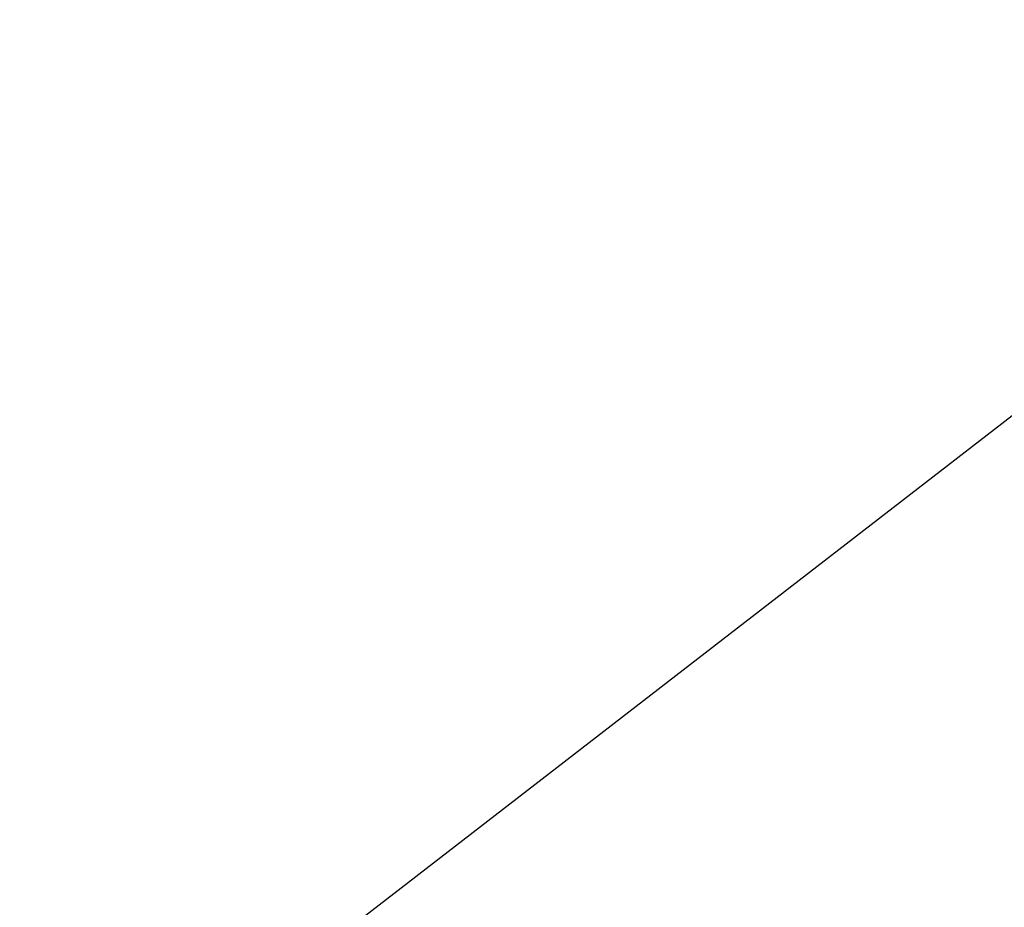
# Model space of a CAD drawing. Extents: x 0 to 370488, y 0 to 4202825.
# Tile 211 of 256: x 360290.375 to 360290.753, y 4200433.393 to 4200433.734. Entities that reach past the tile are written whole.
import ezdxf

# ---------------------------------------------------------------- set-up
doc = ezdxf.new("R2010")
doc.units = 0
doc.header["$LTSCALE"] = 0.5
doc.header["$MEASUREMENT"] = 0
doc.linetypes.add('CONTI', pattern=[0])
doc.layers.add('GORIZDEFAULT', color=32, linetype='CONTI')

msp = doc.modelspace()

# ---------------------------------------------------------------- linework, layer by layer
at = {"layer": 'GORIZDEFAULT', "color": 32}
msp.add_polyline3d([(360284.10966, 4200428.84497, 539.5), (360284.96, 4200429.41, 539.5), (360286.53, 4200430.49, 539.5), (360288.12, 4200431.61, 539.5), (360289.68, 4200432.75, 539.5), (360291.18, 4200433.91, 539.5), (360292.62, 4200435.07, 539.5), (360293.99, 4200436.22, 539.5), (360295.26, 4200437.35, 539.5), (360296.45, 4200438.45, 539.5), (360297.53, 4200439.5, 539.5), (360298.5, 4200440.5, 539.5), (360299.35, 4200441.43, 539.5), (360300.12, 4200442.33, 539.5), (360300.83, 4200443.22, 539.5)], dxfattribs=at)
msp.add_polyline3d([(360284.10966, 4200428.84497, 539.5), (360284.96, 4200429.41, 539.5), (360286.53, 4200430.49, 539.5), (360288.12, 4200431.61, 539.5), (360289.68, 4200432.75, 539.5), (360291.18, 4200433.91, 539.5), (360292.62, 4200435.07, 539.5), (360293.99, 4200436.22, 539.5), (360295.26, 4200437.35, 539.5), (360296.45, 4200438.45, 539.5), (360297.53, 4200439.5, 539.5), (360298.5, 4200440.5, 539.5), (360299.35, 4200441.43, 539.5), (360300.12, 4200442.33, 539.5), (360300.83, 4200443.22, 539.5)], dxfattribs=at)
msp.add_polyline3d([(360284.10966, 4200428.84497, 539.5), (360284.96, 4200429.41, 539.5), (360286.53, 4200430.49, 539.5), (360288.12, 4200431.61, 539.5), (360289.68, 4200432.75, 539.5), (360291.18, 4200433.91, 539.5), (360292.62, 4200435.07, 539.5), (360293.99, 4200436.22, 539.5), (360295.26, 4200437.35, 539.5), (360296.45, 4200438.45, 539.5), (360297.53, 4200439.5, 539.5), (360298.5, 4200440.5, 539.5), (360299.35, 4200441.43, 539.5), (360300.12, 4200442.33, 539.5), (360300.83, 4200443.22, 539.5)], dxfattribs=at)
msp.add_polyline3d([(360284.10966, 4200428.84497, 539.5), (360284.96, 4200429.41, 539.5), (360286.53, 4200430.49, 539.5), (360288.12, 4200431.61, 539.5), (360289.68, 4200432.75, 539.5), (360291.18, 4200433.91, 539.5), (360292.62, 4200435.07, 539.5), (360293.99, 4200436.22, 539.5), (360295.26, 4200437.35, 539.5), (360296.45, 4200438.45, 539.5), (360297.53, 4200439.5, 539.5), (360298.5, 4200440.5, 539.5), (360299.35, 4200441.43, 539.5), (360300.12, 4200442.33, 539.5), (360300.83, 4200443.22, 539.5)], dxfattribs=at)
msp.add_polyline3d([(360284.10966, 4200428.84497, 539.5), (360284.96, 4200429.41, 539.5), (360286.53, 4200430.49, 539.5), (360288.12, 4200431.61, 539.5), (360289.68, 4200432.75, 539.5), (360291.18, 4200433.91, 539.5), (360292.62, 4200435.07, 539.5), (360293.99, 4200436.22, 539.5), (360295.26, 4200437.35, 539.5), (360296.45, 4200438.45, 539.5), (360297.53, 4200439.5, 539.5), (360298.5, 4200440.5, 539.5), (360299.35, 4200441.43, 539.5), (360300.12, 4200442.33, 539.5), (360300.83, 4200443.22, 539.5)], dxfattribs=at)
msp.add_polyline3d([(360284.10966, 4200428.84497, 539.5), (360284.96, 4200429.41, 539.5), (360286.53, 4200430.49, 539.5), (360288.12, 4200431.61, 539.5), (360289.68, 4200432.75, 539.5), (360291.18, 4200433.91, 539.5), (360292.62, 4200435.07, 539.5), (360293.99, 4200436.22, 539.5), (360295.26, 4200437.35, 539.5), (360296.45, 4200438.45, 539.5), (360297.53, 4200439.5, 539.5), (360298.5, 4200440.5, 539.5), (360299.35, 4200441.43, 539.5), (360300.12, 4200442.33, 539.5), (360300.83, 4200443.22, 539.5)], dxfattribs=at)
msp.add_polyline3d([(360284.10966, 4200428.84497, 539.5), (360284.96, 4200429.41, 539.5), (360286.53, 4200430.49, 539.5), (360288.12, 4200431.61, 539.5), (360289.68, 4200432.75, 539.5), (360291.18, 4200433.91, 539.5), (360292.62, 4200435.07, 539.5), (360293.99, 4200436.22, 539.5), (360295.26, 4200437.35, 539.5), (360296.45, 4200438.45, 539.5), (360297.53, 4200439.5, 539.5), (360298.5, 4200440.5, 539.5), (360299.35, 4200441.43, 539.5), (360300.12, 4200442.33, 539.5), (360300.83, 4200443.22, 539.5)], dxfattribs=at)
msp.add_polyline3d([(360284.10966, 4200428.84497, 539.5), (360284.96, 4200429.41, 539.5), (360286.53, 4200430.49, 539.5), (360288.12, 4200431.61, 539.5), (360289.68, 4200432.75, 539.5), (360291.18, 4200433.91, 539.5), (360292.62, 4200435.07, 539.5), (360293.99, 4200436.22, 539.5), (360295.26, 4200437.35, 539.5), (360296.45, 4200438.45, 539.5), (360297.53, 4200439.5, 539.5), (360298.5, 4200440.5, 539.5), (360299.35, 4200441.43, 539.5), (360300.12, 4200442.33, 539.5), (360300.83, 4200443.22, 539.5)], dxfattribs=at)
msp.add_polyline3d([(360284.10966, 4200428.84497, 539.5), (360284.96, 4200429.41, 539.5), (360286.53, 4200430.49, 539.5), (360288.12, 4200431.61, 539.5), (360289.68, 4200432.75, 539.5), (360291.18, 4200433.91, 539.5), (360292.62, 4200435.07, 539.5), (360293.99, 4200436.22, 539.5), (360295.26, 4200437.35, 539.5), (360296.45, 4200438.45, 539.5), (360297.53, 4200439.5, 539.5), (360298.5, 4200440.5, 539.5), (360299.35, 4200441.43, 539.5), (360300.12, 4200442.33, 539.5), (360300.83, 4200443.22, 539.5)], dxfattribs=at)
msp.add_polyline3d([(360284.10966, 4200428.84497, 539.5), (360284.96, 4200429.41, 539.5), (360286.53, 4200430.49, 539.5), (360288.12, 4200431.61, 539.5), (360289.68, 4200432.75, 539.5), (360291.18, 4200433.91, 539.5), (360292.62, 4200435.07, 539.5), (360293.99, 4200436.22, 539.5), (360295.26, 4200437.35, 539.5), (360296.45, 4200438.45, 539.5), (360297.53, 4200439.5, 539.5), (360298.5, 4200440.5, 539.5), (360299.35, 4200441.43, 539.5), (360300.12, 4200442.33, 539.5), (360300.83, 4200443.22, 539.5)], dxfattribs=at)
msp.add_polyline3d([(360284.10966, 4200428.84497, 539.5), (360284.96, 4200429.41, 539.5), (360286.53, 4200430.49, 539.5), (360288.12, 4200431.61, 539.5), (360289.68, 4200432.75, 539.5), (360291.18, 4200433.91, 539.5), (360292.62, 4200435.07, 539.5), (360293.99, 4200436.22, 539.5), (360295.26, 4200437.35, 539.5), (360296.45, 4200438.45, 539.5), (360297.53, 4200439.5, 539.5), (360298.5, 4200440.5, 539.5), (360299.35, 4200441.43, 539.5), (360300.12, 4200442.33, 539.5), (360300.83, 4200443.22, 539.5)], dxfattribs=at)
msp.add_polyline3d([(360284.10966, 4200428.84497, 539.5), (360284.96, 4200429.41, 539.5), (360286.53, 4200430.49, 539.5), (360288.12, 4200431.61, 539.5), (360289.68, 4200432.75, 539.5), (360291.18, 4200433.91, 539.5), (360292.62, 4200435.07, 539.5), (360293.99, 4200436.22, 539.5), (360295.26, 4200437.35, 539.5), (360296.45, 4200438.45, 539.5), (360297.53, 4200439.5, 539.5), (360298.5, 4200440.5, 539.5), (360299.35, 4200441.43, 539.5), (360300.12, 4200442.33, 539.5), (360300.83, 4200443.22, 539.5)], dxfattribs=at)
msp.add_polyline3d([(360284.10966, 4200428.84497, 539.5), (360284.96, 4200429.41, 539.5), (360286.53, 4200430.49, 539.5), (360288.12, 4200431.61, 539.5), (360289.68, 4200432.75, 539.5), (360291.18, 4200433.91, 539.5), (360292.62, 4200435.07, 539.5), (360293.99, 4200436.22, 539.5), (360295.26, 4200437.35, 539.5), (360296.45, 4200438.45, 539.5), (360297.53, 4200439.5, 539.5), (360298.5, 4200440.5, 539.5), (360299.35, 4200441.43, 539.5), (360300.12, 4200442.33, 539.5), (360300.83, 4200443.22, 539.5)], dxfattribs=at)
msp.add_polyline3d([(360284.10966, 4200428.84497, 539.5), (360284.96, 4200429.41, 539.5), (360286.53, 4200430.49, 539.5), (360288.12, 4200431.61, 539.5), (360289.68, 4200432.75, 539.5), (360291.18, 4200433.91, 539.5), (360292.62, 4200435.07, 539.5), (360293.99, 4200436.22, 539.5), (360295.26, 4200437.35, 539.5), (360296.45, 4200438.45, 539.5), (360297.53, 4200439.5, 539.5), (360298.5, 4200440.5, 539.5), (360299.35, 4200441.43, 539.5), (360300.12, 4200442.33, 539.5), (360300.83, 4200443.22, 539.5)], dxfattribs=at)
msp.add_polyline3d([(360284.10966, 4200428.84497, 539.5), (360284.96, 4200429.41, 539.5), (360286.53, 4200430.49, 539.5), (360288.12, 4200431.61, 539.5), (360289.68, 4200432.75, 539.5), (360291.18, 4200433.91, 539.5), (360292.62, 4200435.07, 539.5), (360293.99, 4200436.22, 539.5), (360295.26, 4200437.35, 539.5), (360296.45, 4200438.45, 539.5), (360297.53, 4200439.5, 539.5), (360298.5, 4200440.5, 539.5), (360299.35, 4200441.43, 539.5), (360300.12, 4200442.33, 539.5), (360300.83, 4200443.22, 539.5)], dxfattribs=at)
msp.add_polyline3d([(360284.10966, 4200428.84497, 539.5), (360284.96, 4200429.41, 539.5), (360286.53, 4200430.49, 539.5), (360288.12, 4200431.61, 539.5), (360289.68, 4200432.75, 539.5), (360291.18, 4200433.91, 539.5), (360292.62, 4200435.07, 539.5), (360293.99, 4200436.22, 539.5), (360295.26, 4200437.35, 539.5), (360296.45, 4200438.45, 539.5), (360297.53, 4200439.5, 539.5), (360298.5, 4200440.5, 539.5), (360299.35, 4200441.43, 539.5), (360300.12, 4200442.33, 539.5), (360300.83, 4200443.22, 539.5)], dxfattribs=at)
msp.add_polyline3d([(360284.10966, 4200428.84497, 539.5), (360284.96, 4200429.41, 539.5), (360286.53, 4200430.49, 539.5), (360288.12, 4200431.61, 539.5), (360289.68, 4200432.75, 539.5), (360291.18, 4200433.91, 539.5), (360292.62, 4200435.07, 539.5), (360293.99, 4200436.22, 539.5), (360295.26, 4200437.35, 539.5), (360296.45, 4200438.45, 539.5), (360297.53, 4200439.5, 539.5), (360298.5, 4200440.5, 539.5), (360299.35, 4200441.43, 539.5), (360300.12, 4200442.33, 539.5), (360300.83, 4200443.22, 539.5)], dxfattribs=at)
msp.add_polyline3d([(360284.10966, 4200428.84497, 539.5), (360284.96, 4200429.41, 539.5), (360286.53, 4200430.49, 539.5), (360288.12, 4200431.61, 539.5), (360289.68, 4200432.75, 539.5), (360291.18, 4200433.91, 539.5), (360292.62, 4200435.07, 539.5), (360293.99, 4200436.22, 539.5), (360295.26, 4200437.35, 539.5), (360296.45, 4200438.45, 539.5), (360297.53, 4200439.5, 539.5), (360298.5, 4200440.5, 539.5), (360299.35, 4200441.43, 539.5), (360300.12, 4200442.33, 539.5), (360300.83, 4200443.22, 539.5)], dxfattribs=at)
msp.add_polyline3d([(360284.10966, 4200428.84497, 539.5), (360284.96, 4200429.41, 539.5), (360286.53, 4200430.49, 539.5), (360288.12, 4200431.61, 539.5), (360289.68, 4200432.75, 539.5), (360291.18, 4200433.91, 539.5), (360292.62, 4200435.07, 539.5), (360293.99, 4200436.22, 539.5), (360295.26, 4200437.35, 539.5), (360296.45, 4200438.45, 539.5), (360297.53, 4200439.5, 539.5), (360298.5, 4200440.5, 539.5), (360299.35, 4200441.43, 539.5), (360300.12, 4200442.33, 539.5), (360300.83, 4200443.22, 539.5)], dxfattribs=at)
msp.add_polyline3d([(360284.10966, 4200428.84497, 539.5), (360284.96, 4200429.41, 539.5), (360286.53, 4200430.49, 539.5), (360288.12, 4200431.61, 539.5), (360289.68, 4200432.75, 539.5), (360291.18, 4200433.91, 539.5), (360292.62, 4200435.07, 539.5), (360293.99, 4200436.22, 539.5), (360295.26, 4200437.35, 539.5), (360296.45, 4200438.45, 539.5), (360297.53, 4200439.5, 539.5), (360298.5, 4200440.5, 539.5), (360299.35, 4200441.43, 539.5), (360300.12, 4200442.33, 539.5), (360300.83, 4200443.22, 539.5)], dxfattribs=at)
msp.add_polyline3d([(360284.10966, 4200428.84497, 539.5), (360284.96, 4200429.41, 539.5), (360286.53, 4200430.49, 539.5), (360288.12, 4200431.61, 539.5), (360289.68, 4200432.75, 539.5), (360291.18, 4200433.91, 539.5), (360292.62, 4200435.07, 539.5), (360293.99, 4200436.22, 539.5), (360295.26, 4200437.35, 539.5), (360296.45, 4200438.45, 539.5), (360297.53, 4200439.5, 539.5), (360298.5, 4200440.5, 539.5), (360299.35, 4200441.43, 539.5), (360300.12, 4200442.33, 539.5), (360300.83, 4200443.22, 539.5)], dxfattribs=at)
msp.add_polyline3d([(360284.10966, 4200428.84497, 539.5), (360284.96, 4200429.41, 539.5), (360286.53, 4200430.49, 539.5), (360288.12, 4200431.61, 539.5), (360289.68, 4200432.75, 539.5), (360291.18, 4200433.91, 539.5), (360292.62, 4200435.07, 539.5), (360293.99, 4200436.22, 539.5), (360295.26, 4200437.35, 539.5), (360296.45, 4200438.45, 539.5), (360297.53, 4200439.5, 539.5), (360298.5, 4200440.5, 539.5), (360299.35, 4200441.43, 539.5), (360300.12, 4200442.33, 539.5), (360300.83, 4200443.22, 539.5)], dxfattribs=at)
msp.add_polyline3d([(360284.10966, 4200428.84497, 539.5), (360284.96, 4200429.41, 539.5), (360286.53, 4200430.49, 539.5), (360288.12, 4200431.61, 539.5), (360289.68, 4200432.75, 539.5), (360291.18, 4200433.91, 539.5), (360292.62, 4200435.07, 539.5), (360293.99, 4200436.22, 539.5), (360295.26, 4200437.35, 539.5), (360296.45, 4200438.45, 539.5), (360297.53, 4200439.5, 539.5), (360298.5, 4200440.5, 539.5), (360299.35, 4200441.43, 539.5), (360300.12, 4200442.33, 539.5), (360300.83, 4200443.22, 539.5)], dxfattribs=at)
msp.add_polyline3d([(360284.10966, 4200428.84497, 539.5), (360284.96, 4200429.41, 539.5), (360286.53, 4200430.49, 539.5), (360288.12, 4200431.61, 539.5), (360289.68, 4200432.75, 539.5), (360291.18, 4200433.91, 539.5), (360292.62, 4200435.07, 539.5), (360293.99, 4200436.22, 539.5), (360295.26, 4200437.35, 539.5), (360296.45, 4200438.45, 539.5), (360297.53, 4200439.5, 539.5), (360298.5, 4200440.5, 539.5), (360299.35, 4200441.43, 539.5), (360300.12, 4200442.33, 539.5), (360300.83, 4200443.22, 539.5)], dxfattribs=at)
msp.add_polyline3d([(360284.10966, 4200428.84497, 539.5), (360284.96, 4200429.41, 539.5), (360286.53, 4200430.49, 539.5), (360288.12, 4200431.61, 539.5), (360289.68, 4200432.75, 539.5), (360291.18, 4200433.91, 539.5), (360292.62, 4200435.07, 539.5), (360293.99, 4200436.22, 539.5), (360295.26, 4200437.35, 539.5), (360296.45, 4200438.45, 539.5), (360297.53, 4200439.5, 539.5), (360298.5, 4200440.5, 539.5), (360299.35, 4200441.43, 539.5), (360300.12, 4200442.33, 539.5), (360300.83, 4200443.22, 539.5)], dxfattribs=at)
msp.add_polyline3d([(360284.10966, 4200428.84497, 539.5), (360284.96, 4200429.41, 539.5), (360286.53, 4200430.49, 539.5), (360288.12, 4200431.61, 539.5), (360289.68, 4200432.75, 539.5), (360291.18, 4200433.91, 539.5), (360292.62, 4200435.07, 539.5), (360293.99, 4200436.22, 539.5), (360295.26, 4200437.35, 539.5), (360296.45, 4200438.45, 539.5), (360297.53, 4200439.5, 539.5), (360298.5, 4200440.5, 539.5), (360299.35, 4200441.43, 539.5), (360300.12, 4200442.33, 539.5), (360300.83, 4200443.22, 539.5)], dxfattribs=at)
msp.add_polyline3d([(360284.10966, 4200428.84497, 539.5), (360284.96, 4200429.41, 539.5), (360286.53, 4200430.49, 539.5), (360288.12, 4200431.61, 539.5), (360289.68, 4200432.75, 539.5), (360291.18, 4200433.91, 539.5), (360292.62, 4200435.07, 539.5), (360293.99, 4200436.22, 539.5), (360295.26, 4200437.35, 539.5), (360296.45, 4200438.45, 539.5), (360297.53, 4200439.5, 539.5), (360298.5, 4200440.5, 539.5), (360299.35, 4200441.43, 539.5), (360300.12, 4200442.33, 539.5), (360300.83, 4200443.22, 539.5)], dxfattribs=at)
msp.add_polyline3d([(360284.10966, 4200428.84497, 539.5), (360284.96, 4200429.41, 539.5), (360286.53, 4200430.49, 539.5), (360288.12, 4200431.61, 539.5), (360289.68, 4200432.75, 539.5), (360291.18, 4200433.91, 539.5), (360292.62, 4200435.07, 539.5), (360293.99, 4200436.22, 539.5), (360295.26, 4200437.35, 539.5), (360296.45, 4200438.45, 539.5), (360297.53, 4200439.5, 539.5), (360298.5, 4200440.5, 539.5), (360299.35, 4200441.43, 539.5), (360300.12, 4200442.33, 539.5), (360300.83, 4200443.22, 539.5)], dxfattribs=at)
msp.add_polyline3d([(360284.10966, 4200428.84497, 539.5), (360284.96, 4200429.41, 539.5), (360286.53, 4200430.49, 539.5), (360288.12, 4200431.61, 539.5), (360289.68, 4200432.75, 539.5), (360291.18, 4200433.91, 539.5), (360292.62, 4200435.07, 539.5), (360293.99, 4200436.22, 539.5), (360295.26, 4200437.35, 539.5), (360296.45, 4200438.45, 539.5), (360297.53, 4200439.5, 539.5), (360298.5, 4200440.5, 539.5), (360299.35, 4200441.43, 539.5), (360300.12, 4200442.33, 539.5), (360300.83, 4200443.22, 539.5)], dxfattribs=at)
msp.add_polyline3d([(360284.10966, 4200428.84497, 539.5), (360284.96, 4200429.41, 539.5), (360286.53, 4200430.49, 539.5), (360288.12, 4200431.61, 539.5), (360289.68, 4200432.75, 539.5), (360291.18, 4200433.91, 539.5), (360292.62, 4200435.07, 539.5), (360293.99, 4200436.22, 539.5), (360295.26, 4200437.35, 539.5), (360296.45, 4200438.45, 539.5), (360297.53, 4200439.5, 539.5), (360298.5, 4200440.5, 539.5), (360299.35, 4200441.43, 539.5), (360300.12, 4200442.33, 539.5), (360300.83, 4200443.22, 539.5)], dxfattribs=at)
msp.add_polyline3d([(360284.10966, 4200428.84497, 539.5), (360284.96, 4200429.41, 539.5), (360286.53, 4200430.49, 539.5), (360288.12, 4200431.61, 539.5), (360289.68, 4200432.75, 539.5), (360291.18, 4200433.91, 539.5), (360292.62, 4200435.07, 539.5), (360293.99, 4200436.22, 539.5), (360295.26, 4200437.35, 539.5), (360296.45, 4200438.45, 539.5), (360297.53, 4200439.5, 539.5), (360298.5, 4200440.5, 539.5), (360299.35, 4200441.43, 539.5), (360300.12, 4200442.33, 539.5), (360300.83, 4200443.22, 539.5)], dxfattribs=at)
msp.add_polyline3d([(360284.10966, 4200428.84497, 539.5), (360284.96, 4200429.41, 539.5), (360286.53, 4200430.49, 539.5), (360288.12, 4200431.61, 539.5), (360289.68, 4200432.75, 539.5), (360291.18, 4200433.91, 539.5), (360292.62, 4200435.07, 539.5), (360293.99, 4200436.22, 539.5), (360295.26, 4200437.35, 539.5), (360296.45, 4200438.45, 539.5), (360297.53, 4200439.5, 539.5), (360298.5, 4200440.5, 539.5), (360299.35, 4200441.43, 539.5), (360300.12, 4200442.33, 539.5), (360300.83, 4200443.22, 539.5)], dxfattribs=at)
msp.add_polyline3d([(360284.10966, 4200428.84497, 539.5), (360284.96, 4200429.41, 539.5), (360286.53, 4200430.49, 539.5), (360288.12, 4200431.61, 539.5), (360289.68, 4200432.75, 539.5), (360291.18, 4200433.91, 539.5), (360292.62, 4200435.07, 539.5), (360293.99, 4200436.22, 539.5), (360295.26, 4200437.35, 539.5), (360296.45, 4200438.45, 539.5), (360297.53, 4200439.5, 539.5), (360298.5, 4200440.5, 539.5), (360299.35, 4200441.43, 539.5), (360300.12, 4200442.33, 539.5), (360300.83, 4200443.22, 539.5)], dxfattribs=at)
msp.add_polyline3d([(360284.10966, 4200428.84497, 539.5), (360284.96, 4200429.41, 539.5), (360286.53, 4200430.49, 539.5), (360288.12, 4200431.61, 539.5), (360289.68, 4200432.75, 539.5), (360291.18, 4200433.91, 539.5), (360292.62, 4200435.07, 539.5), (360293.99, 4200436.22, 539.5), (360295.26, 4200437.35, 539.5), (360296.45, 4200438.45, 539.5), (360297.53, 4200439.5, 539.5), (360298.5, 4200440.5, 539.5), (360299.35, 4200441.43, 539.5), (360300.12, 4200442.33, 539.5), (360300.83, 4200443.22, 539.5)], dxfattribs=at)
msp.add_polyline3d([(360284.10966, 4200428.84497, 539.5), (360284.96, 4200429.41, 539.5), (360286.53, 4200430.49, 539.5), (360288.12, 4200431.61, 539.5), (360289.68, 4200432.75, 539.5), (360291.18, 4200433.91, 539.5), (360292.62, 4200435.07, 539.5), (360293.99, 4200436.22, 539.5), (360295.26, 4200437.35, 539.5), (360296.45, 4200438.45, 539.5), (360297.53, 4200439.5, 539.5), (360298.5, 4200440.5, 539.5), (360299.35, 4200441.43, 539.5), (360300.12, 4200442.33, 539.5), (360300.83, 4200443.22, 539.5)], dxfattribs=at)
msp.add_polyline3d([(360284.10966, 4200428.84497, 539.5), (360284.96, 4200429.41, 539.5), (360286.53, 4200430.49, 539.5), (360288.12, 4200431.61, 539.5), (360289.68, 4200432.75, 539.5), (360291.18, 4200433.91, 539.5), (360292.62, 4200435.07, 539.5), (360293.99, 4200436.22, 539.5), (360295.26, 4200437.35, 539.5), (360296.45, 4200438.45, 539.5), (360297.53, 4200439.5, 539.5), (360298.5, 4200440.5, 539.5), (360299.35, 4200441.43, 539.5), (360300.12, 4200442.33, 539.5), (360300.83, 4200443.22, 539.5)], dxfattribs=at)
msp.add_polyline3d([(360284.10966, 4200428.84497, 539.5), (360284.96, 4200429.41, 539.5), (360286.53, 4200430.49, 539.5), (360288.12, 4200431.61, 539.5), (360289.68, 4200432.75, 539.5), (360291.18, 4200433.91, 539.5), (360292.62, 4200435.07, 539.5), (360293.99, 4200436.22, 539.5), (360295.26, 4200437.35, 539.5), (360296.45, 4200438.45, 539.5), (360297.53, 4200439.5, 539.5), (360298.5, 4200440.5, 539.5), (360299.35, 4200441.43, 539.5), (360300.12, 4200442.33, 539.5), (360300.83, 4200443.22, 539.5)], dxfattribs=at)
msp.add_polyline3d([(360284.10966, 4200428.84497, 539.5), (360284.96, 4200429.41, 539.5), (360286.53, 4200430.49, 539.5), (360288.12, 4200431.61, 539.5), (360289.68, 4200432.75, 539.5), (360291.18, 4200433.91, 539.5), (360292.62, 4200435.07, 539.5), (360293.99, 4200436.22, 539.5), (360295.26, 4200437.35, 539.5), (360296.45, 4200438.45, 539.5), (360297.53, 4200439.5, 539.5), (360298.5, 4200440.5, 539.5), (360299.35, 4200441.43, 539.5), (360300.12, 4200442.33, 539.5), (360300.83, 4200443.22, 539.5)], dxfattribs=at)
msp.add_polyline3d([(360284.10966, 4200428.84497, 539.5), (360284.96, 4200429.41, 539.5), (360286.53, 4200430.49, 539.5), (360288.12, 4200431.61, 539.5), (360289.68, 4200432.75, 539.5), (360291.18, 4200433.91, 539.5), (360292.62, 4200435.07, 539.5), (360293.99, 4200436.22, 539.5), (360295.26, 4200437.35, 539.5), (360296.45, 4200438.45, 539.5), (360297.53, 4200439.5, 539.5), (360298.5, 4200440.5, 539.5), (360299.35, 4200441.43, 539.5), (360300.12, 4200442.33, 539.5), (360300.83, 4200443.22, 539.5)], dxfattribs=at)
msp.add_polyline3d([(360284.10966, 4200428.84497, 539.5), (360284.96, 4200429.41, 539.5), (360286.53, 4200430.49, 539.5), (360288.12, 4200431.61, 539.5), (360289.68, 4200432.75, 539.5), (360291.18, 4200433.91, 539.5), (360292.62, 4200435.07, 539.5), (360293.99, 4200436.22, 539.5), (360295.26, 4200437.35, 539.5), (360296.45, 4200438.45, 539.5), (360297.53, 4200439.5, 539.5), (360298.5, 4200440.5, 539.5), (360299.35, 4200441.43, 539.5), (360300.12, 4200442.33, 539.5), (360300.83, 4200443.22, 539.5)], dxfattribs=at)
msp.add_polyline3d([(360284.10966, 4200428.84497, 539.5), (360284.96, 4200429.41, 539.5), (360286.53, 4200430.49, 539.5), (360288.12, 4200431.61, 539.5), (360289.68, 4200432.75, 539.5), (360291.18, 4200433.91, 539.5), (360292.62, 4200435.07, 539.5), (360293.99, 4200436.22, 539.5), (360295.26, 4200437.35, 539.5), (360296.45, 4200438.45, 539.5), (360297.53, 4200439.5, 539.5), (360298.5, 4200440.5, 539.5), (360299.35, 4200441.43, 539.5), (360300.12, 4200442.33, 539.5), (360300.83, 4200443.22, 539.5)], dxfattribs=at)
msp.add_polyline3d([(360284.10966, 4200428.84497, 539.5), (360284.96, 4200429.41, 539.5), (360286.53, 4200430.49, 539.5), (360288.12, 4200431.61, 539.5), (360289.68, 4200432.75, 539.5), (360291.18, 4200433.91, 539.5), (360292.62, 4200435.07, 539.5), (360293.99, 4200436.22, 539.5), (360295.26, 4200437.35, 539.5), (360296.45, 4200438.45, 539.5), (360297.53, 4200439.5, 539.5), (360298.5, 4200440.5, 539.5), (360299.35, 4200441.43, 539.5), (360300.12, 4200442.33, 539.5), (360300.83, 4200443.22, 539.5)], dxfattribs=at)
msp.add_polyline3d([(360284.10966, 4200428.84497, 539.5), (360284.96, 4200429.41, 539.5), (360286.53, 4200430.49, 539.5), (360288.12, 4200431.61, 539.5), (360289.68, 4200432.75, 539.5), (360291.18, 4200433.91, 539.5), (360292.62, 4200435.07, 539.5), (360293.99, 4200436.22, 539.5), (360295.26, 4200437.35, 539.5), (360296.45, 4200438.45, 539.5), (360297.53, 4200439.5, 539.5), (360298.5, 4200440.5, 539.5), (360299.35, 4200441.43, 539.5), (360300.12, 4200442.33, 539.5), (360300.83, 4200443.22, 539.5)], dxfattribs=at)
msp.add_polyline3d([(360284.10966, 4200428.84497, 539.5), (360284.96, 4200429.41, 539.5), (360286.53, 4200430.49, 539.5), (360288.12, 4200431.61, 539.5), (360289.68, 4200432.75, 539.5), (360291.18, 4200433.91, 539.5), (360292.62, 4200435.07, 539.5), (360293.99, 4200436.22, 539.5), (360295.26, 4200437.35, 539.5), (360296.45, 4200438.45, 539.5), (360297.53, 4200439.5, 539.5), (360298.5, 4200440.5, 539.5), (360299.35, 4200441.43, 539.5), (360300.12, 4200442.33, 539.5), (360300.83, 4200443.22, 539.5)], dxfattribs=at)
msp.add_polyline3d([(360284.10966, 4200428.84497, 539.5), (360284.96, 4200429.41, 539.5), (360286.53, 4200430.49, 539.5), (360288.12, 4200431.61, 539.5), (360289.68, 4200432.75, 539.5), (360291.18, 4200433.91, 539.5), (360292.62, 4200435.07, 539.5), (360293.99, 4200436.22, 539.5), (360295.26, 4200437.35, 539.5), (360296.45, 4200438.45, 539.5), (360297.53, 4200439.5, 539.5), (360298.5, 4200440.5, 539.5), (360299.35, 4200441.43, 539.5), (360300.12, 4200442.33, 539.5), (360300.83, 4200443.22, 539.5)], dxfattribs=at)
msp.add_polyline3d([(360284.10966, 4200428.84497, 539.5), (360284.96, 4200429.41, 539.5), (360286.53, 4200430.49, 539.5), (360288.12, 4200431.61, 539.5), (360289.68, 4200432.75, 539.5), (360291.18, 4200433.91, 539.5), (360292.62, 4200435.07, 539.5), (360293.99, 4200436.22, 539.5), (360295.26, 4200437.35, 539.5), (360296.45, 4200438.45, 539.5), (360297.53, 4200439.5, 539.5), (360298.5, 4200440.5, 539.5), (360299.35, 4200441.43, 539.5), (360300.12, 4200442.33, 539.5), (360300.83, 4200443.22, 539.5)], dxfattribs=at)
msp.add_polyline3d([(360284.10966, 4200428.84497, 539.5), (360284.96, 4200429.41, 539.5), (360286.53, 4200430.49, 539.5), (360288.12, 4200431.61, 539.5), (360289.68, 4200432.75, 539.5), (360291.18, 4200433.91, 539.5), (360292.62, 4200435.07, 539.5), (360293.99, 4200436.22, 539.5), (360295.26, 4200437.35, 539.5), (360296.45, 4200438.45, 539.5), (360297.53, 4200439.5, 539.5), (360298.5, 4200440.5, 539.5), (360299.35, 4200441.43, 539.5), (360300.12, 4200442.33, 539.5), (360300.83, 4200443.22, 539.5)], dxfattribs=at)
msp.add_polyline3d([(360284.10966, 4200428.84497, 539.5), (360284.96, 4200429.41, 539.5), (360286.53, 4200430.49, 539.5), (360288.12, 4200431.61, 539.5), (360289.68, 4200432.75, 539.5), (360291.18, 4200433.91, 539.5), (360292.62, 4200435.07, 539.5), (360293.99, 4200436.22, 539.5), (360295.26, 4200437.35, 539.5), (360296.45, 4200438.45, 539.5), (360297.53, 4200439.5, 539.5), (360298.5, 4200440.5, 539.5), (360299.35, 4200441.43, 539.5), (360300.12, 4200442.33, 539.5), (360300.83, 4200443.22, 539.5)], dxfattribs=at)
msp.add_polyline3d([(360284.10966, 4200428.84497, 539.5), (360284.96, 4200429.41, 539.5), (360286.53, 4200430.49, 539.5), (360288.12, 4200431.61, 539.5), (360289.68, 4200432.75, 539.5), (360291.18, 4200433.91, 539.5), (360292.62, 4200435.07, 539.5), (360293.99, 4200436.22, 539.5), (360295.26, 4200437.35, 539.5), (360296.45, 4200438.45, 539.5), (360297.53, 4200439.5, 539.5), (360298.5, 4200440.5, 539.5), (360299.35, 4200441.43, 539.5), (360300.12, 4200442.33, 539.5), (360300.83, 4200443.22, 539.5)], dxfattribs=at)
msp.add_polyline3d([(360284.10966, 4200428.84497, 539.5), (360284.96, 4200429.41, 539.5), (360286.53, 4200430.49, 539.5), (360288.12, 4200431.61, 539.5), (360289.68, 4200432.75, 539.5), (360291.18, 4200433.91, 539.5), (360292.62, 4200435.07, 539.5), (360293.99, 4200436.22, 539.5), (360295.26, 4200437.35, 539.5), (360296.45, 4200438.45, 539.5), (360297.53, 4200439.5, 539.5), (360298.5, 4200440.5, 539.5), (360299.35, 4200441.43, 539.5), (360300.12, 4200442.33, 539.5), (360300.83, 4200443.22, 539.5)], dxfattribs=at)
msp.add_polyline3d([(360284.10966, 4200428.84497, 539.5), (360284.96, 4200429.41, 539.5), (360286.53, 4200430.49, 539.5), (360288.12, 4200431.61, 539.5), (360289.68, 4200432.75, 539.5), (360291.18, 4200433.91, 539.5), (360292.62, 4200435.07, 539.5), (360293.99, 4200436.22, 539.5), (360295.26, 4200437.35, 539.5), (360296.45, 4200438.45, 539.5), (360297.53, 4200439.5, 539.5), (360298.5, 4200440.5, 539.5), (360299.35, 4200441.43, 539.5), (360300.12, 4200442.33, 539.5), (360300.83, 4200443.22, 539.5)], dxfattribs=at)
msp.add_polyline3d([(360284.10966, 4200428.84497, 539.5), (360284.96, 4200429.41, 539.5), (360286.53, 4200430.49, 539.5), (360288.12, 4200431.61, 539.5), (360289.68, 4200432.75, 539.5), (360291.18, 4200433.91, 539.5), (360292.62, 4200435.07, 539.5), (360293.99, 4200436.22, 539.5), (360295.26, 4200437.35, 539.5), (360296.45, 4200438.45, 539.5), (360297.53, 4200439.5, 539.5), (360298.5, 4200440.5, 539.5), (360299.35, 4200441.43, 539.5), (360300.12, 4200442.33, 539.5), (360300.83, 4200443.22, 539.5)], dxfattribs=at)
msp.add_polyline3d([(360284.10966, 4200428.84497, 539.5), (360284.96, 4200429.41, 539.5), (360286.53, 4200430.49, 539.5), (360288.12, 4200431.61, 539.5), (360289.68, 4200432.75, 539.5), (360291.18, 4200433.91, 539.5), (360292.62, 4200435.07, 539.5), (360293.99, 4200436.22, 539.5), (360295.26, 4200437.35, 539.5), (360296.45, 4200438.45, 539.5), (360297.53, 4200439.5, 539.5), (360298.5, 4200440.5, 539.5), (360299.35, 4200441.43, 539.5), (360300.12, 4200442.33, 539.5), (360300.83, 4200443.22, 539.5)], dxfattribs=at)
msp.add_polyline3d([(360284.10966, 4200428.84497, 539.5), (360284.96, 4200429.41, 539.5), (360286.53, 4200430.49, 539.5), (360288.12, 4200431.61, 539.5), (360289.68, 4200432.75, 539.5), (360291.18, 4200433.91, 539.5), (360292.62, 4200435.07, 539.5), (360293.99, 4200436.22, 539.5), (360295.26, 4200437.35, 539.5), (360296.45, 4200438.45, 539.5), (360297.53, 4200439.5, 539.5), (360298.5, 4200440.5, 539.5), (360299.35, 4200441.43, 539.5), (360300.12, 4200442.33, 539.5), (360300.83, 4200443.22, 539.5)], dxfattribs=at)
msp.add_polyline3d([(360284.10966, 4200428.84497, 539.5), (360284.96, 4200429.41, 539.5), (360286.53, 4200430.49, 539.5), (360288.12, 4200431.61, 539.5), (360289.68, 4200432.75, 539.5), (360291.18, 4200433.91, 539.5), (360292.62, 4200435.07, 539.5), (360293.99, 4200436.22, 539.5), (360295.26, 4200437.35, 539.5), (360296.45, 4200438.45, 539.5), (360297.53, 4200439.5, 539.5), (360298.5, 4200440.5, 539.5), (360299.35, 4200441.43, 539.5), (360300.12, 4200442.33, 539.5), (360300.83, 4200443.22, 539.5)], dxfattribs=at)
msp.add_polyline3d([(360284.10966, 4200428.84497, 539.5), (360284.96, 4200429.41, 539.5), (360286.53, 4200430.49, 539.5), (360288.12, 4200431.61, 539.5), (360289.68, 4200432.75, 539.5), (360291.18, 4200433.91, 539.5), (360292.62, 4200435.07, 539.5), (360293.99, 4200436.22, 539.5), (360295.26, 4200437.35, 539.5), (360296.45, 4200438.45, 539.5), (360297.53, 4200439.5, 539.5), (360298.5, 4200440.5, 539.5), (360299.35, 4200441.43, 539.5), (360300.12, 4200442.33, 539.5), (360300.83, 4200443.22, 539.5)], dxfattribs=at)
msp.add_polyline3d([(360284.10966, 4200428.84497, 539.5), (360284.96, 4200429.41, 539.5), (360286.53, 4200430.49, 539.5), (360288.12, 4200431.61, 539.5), (360289.68, 4200432.75, 539.5), (360291.18, 4200433.91, 539.5), (360292.62, 4200435.07, 539.5), (360293.99, 4200436.22, 539.5), (360295.26, 4200437.35, 539.5), (360296.45, 4200438.45, 539.5), (360297.53, 4200439.5, 539.5), (360298.5, 4200440.5, 539.5), (360299.35, 4200441.43, 539.5), (360300.12, 4200442.33, 539.5), (360300.83, 4200443.22, 539.5)], dxfattribs=at)
msp.add_polyline3d([(360284.10966, 4200428.84497, 539.5), (360284.96, 4200429.41, 539.5), (360286.53, 4200430.49, 539.5), (360288.12, 4200431.61, 539.5), (360289.68, 4200432.75, 539.5), (360291.18, 4200433.91, 539.5), (360292.62, 4200435.07, 539.5), (360293.99, 4200436.22, 539.5), (360295.26, 4200437.35, 539.5), (360296.45, 4200438.45, 539.5), (360297.53, 4200439.5, 539.5), (360298.5, 4200440.5, 539.5), (360299.35, 4200441.43, 539.5), (360300.12, 4200442.33, 539.5), (360300.83, 4200443.22, 539.5)], dxfattribs=at)
msp.add_polyline3d([(360284.10966, 4200428.84497, 539.5), (360284.96, 4200429.41, 539.5), (360286.53, 4200430.49, 539.5), (360288.12, 4200431.61, 539.5), (360289.68, 4200432.75, 539.5), (360291.18, 4200433.91, 539.5), (360292.62, 4200435.07, 539.5), (360293.99, 4200436.22, 539.5), (360295.26, 4200437.35, 539.5), (360296.45, 4200438.45, 539.5), (360297.53, 4200439.5, 539.5), (360298.5, 4200440.5, 539.5), (360299.35, 4200441.43, 539.5), (360300.12, 4200442.33, 539.5), (360300.83, 4200443.22, 539.5)], dxfattribs=at)
msp.add_polyline3d([(360284.10966, 4200428.84497, 539.5), (360284.96, 4200429.41, 539.5), (360286.53, 4200430.49, 539.5), (360288.12, 4200431.61, 539.5), (360289.68, 4200432.75, 539.5), (360291.18, 4200433.91, 539.5), (360292.62, 4200435.07, 539.5), (360293.99, 4200436.22, 539.5), (360295.26, 4200437.35, 539.5), (360296.45, 4200438.45, 539.5), (360297.53, 4200439.5, 539.5), (360298.5, 4200440.5, 539.5), (360299.35, 4200441.43, 539.5), (360300.12, 4200442.33, 539.5), (360300.83, 4200443.22, 539.5)], dxfattribs=at)
msp.add_polyline3d([(360284.10966, 4200428.84497, 539.5), (360284.96, 4200429.41, 539.5), (360286.53, 4200430.49, 539.5), (360288.12, 4200431.61, 539.5), (360289.68, 4200432.75, 539.5), (360291.18, 4200433.91, 539.5), (360292.62, 4200435.07, 539.5), (360293.99, 4200436.22, 539.5), (360295.26, 4200437.35, 539.5), (360296.45, 4200438.45, 539.5), (360297.53, 4200439.5, 539.5), (360298.5, 4200440.5, 539.5), (360299.35, 4200441.43, 539.5), (360300.12, 4200442.33, 539.5), (360300.83, 4200443.22, 539.5)], dxfattribs=at)
msp.add_polyline3d([(360284.10966, 4200428.84497, 539.5), (360284.96, 4200429.41, 539.5), (360286.53, 4200430.49, 539.5), (360288.12, 4200431.61, 539.5), (360289.68, 4200432.75, 539.5), (360291.18, 4200433.91, 539.5), (360292.62, 4200435.07, 539.5), (360293.99, 4200436.22, 539.5), (360295.26, 4200437.35, 539.5), (360296.45, 4200438.45, 539.5), (360297.53, 4200439.5, 539.5), (360298.5, 4200440.5, 539.5), (360299.35, 4200441.43, 539.5), (360300.12, 4200442.33, 539.5), (360300.83, 4200443.22, 539.5)], dxfattribs=at)
msp.add_polyline3d([(360284.10966, 4200428.84497, 539.5), (360284.96, 4200429.41, 539.5), (360286.53, 4200430.49, 539.5), (360288.12, 4200431.61, 539.5), (360289.68, 4200432.75, 539.5), (360291.18, 4200433.91, 539.5), (360292.62, 4200435.07, 539.5), (360293.99, 4200436.22, 539.5), (360295.26, 4200437.35, 539.5), (360296.45, 4200438.45, 539.5), (360297.53, 4200439.5, 539.5), (360298.5, 4200440.5, 539.5), (360299.35, 4200441.43, 539.5), (360300.12, 4200442.33, 539.5), (360300.83, 4200443.22, 539.5)], dxfattribs=at)
msp.add_polyline3d([(360284.10966, 4200428.84497, 539.5), (360284.96, 4200429.41, 539.5), (360286.53, 4200430.49, 539.5), (360288.12, 4200431.61, 539.5), (360289.68, 4200432.75, 539.5), (360291.18, 4200433.91, 539.5), (360292.62, 4200435.07, 539.5), (360293.99, 4200436.22, 539.5), (360295.26, 4200437.35, 539.5), (360296.45, 4200438.45, 539.5), (360297.53, 4200439.5, 539.5), (360298.5, 4200440.5, 539.5), (360299.35, 4200441.43, 539.5), (360300.12, 4200442.33, 539.5), (360300.83, 4200443.22, 539.5)], dxfattribs=at)
msp.add_polyline3d([(360284.10966, 4200428.84497, 539.5), (360284.96, 4200429.41, 539.5), (360286.53, 4200430.49, 539.5), (360288.12, 4200431.61, 539.5), (360289.68, 4200432.75, 539.5), (360291.18, 4200433.91, 539.5), (360292.62, 4200435.07, 539.5), (360293.99, 4200436.22, 539.5), (360295.26, 4200437.35, 539.5), (360296.45, 4200438.45, 539.5), (360297.53, 4200439.5, 539.5), (360298.5, 4200440.5, 539.5), (360299.35, 4200441.43, 539.5), (360300.12, 4200442.33, 539.5), (360300.83, 4200443.22, 539.5)], dxfattribs=at)
msp.add_polyline3d([(360284.10966, 4200428.84497, 539.5), (360284.96, 4200429.41, 539.5), (360286.53, 4200430.49, 539.5), (360288.12, 4200431.61, 539.5), (360289.68, 4200432.75, 539.5), (360291.18, 4200433.91, 539.5), (360292.62, 4200435.07, 539.5), (360293.99, 4200436.22, 539.5), (360295.26, 4200437.35, 539.5), (360296.45, 4200438.45, 539.5), (360297.53, 4200439.5, 539.5), (360298.5, 4200440.5, 539.5), (360299.35, 4200441.43, 539.5), (360300.12, 4200442.33, 539.5), (360300.83, 4200443.22, 539.5)], dxfattribs=at)
msp.add_polyline3d([(360284.10966, 4200428.84497, 539.5), (360284.96, 4200429.41, 539.5), (360286.53, 4200430.49, 539.5), (360288.12, 4200431.61, 539.5), (360289.68, 4200432.75, 539.5), (360291.18, 4200433.91, 539.5), (360292.62, 4200435.07, 539.5), (360293.99, 4200436.22, 539.5), (360295.26, 4200437.35, 539.5), (360296.45, 4200438.45, 539.5), (360297.53, 4200439.5, 539.5), (360298.5, 4200440.5, 539.5), (360299.35, 4200441.43, 539.5), (360300.12, 4200442.33, 539.5), (360300.83, 4200443.22, 539.5)], dxfattribs=at)
msp.add_polyline3d([(360284.10966, 4200428.84497, 539.5), (360284.96, 4200429.41, 539.5), (360286.53, 4200430.49, 539.5), (360288.12, 4200431.61, 539.5), (360289.68, 4200432.75, 539.5), (360291.18, 4200433.91, 539.5), (360292.62, 4200435.07, 539.5), (360293.99, 4200436.22, 539.5), (360295.26, 4200437.35, 539.5), (360296.45, 4200438.45, 539.5), (360297.53, 4200439.5, 539.5), (360298.5, 4200440.5, 539.5), (360299.35, 4200441.43, 539.5), (360300.12, 4200442.33, 539.5), (360300.83, 4200443.22, 539.5)], dxfattribs=at)
msp.add_polyline3d([(360284.10966, 4200428.84497, 539.5), (360284.96, 4200429.41, 539.5), (360286.53, 4200430.49, 539.5), (360288.12, 4200431.61, 539.5), (360289.68, 4200432.75, 539.5), (360291.18, 4200433.91, 539.5), (360292.62, 4200435.07, 539.5), (360293.99, 4200436.22, 539.5), (360295.26, 4200437.35, 539.5), (360296.45, 4200438.45, 539.5), (360297.53, 4200439.5, 539.5), (360298.5, 4200440.5, 539.5), (360299.35, 4200441.43, 539.5), (360300.12, 4200442.33, 539.5), (360300.83, 4200443.22, 539.5)], dxfattribs=at)
msp.add_polyline3d([(360284.10966, 4200428.84497, 539.5), (360284.96, 4200429.41, 539.5), (360286.53, 4200430.49, 539.5), (360288.12, 4200431.61, 539.5), (360289.68, 4200432.75, 539.5), (360291.18, 4200433.91, 539.5), (360292.62, 4200435.07, 539.5), (360293.99, 4200436.22, 539.5), (360295.26, 4200437.35, 539.5), (360296.45, 4200438.45, 539.5), (360297.53, 4200439.5, 539.5), (360298.5, 4200440.5, 539.5), (360299.35, 4200441.43, 539.5), (360300.12, 4200442.33, 539.5), (360300.83, 4200443.22, 539.5)], dxfattribs=at)
msp.add_polyline3d([(360284.10966, 4200428.84497, 539.5), (360284.96, 4200429.41, 539.5), (360286.53, 4200430.49, 539.5), (360288.12, 4200431.61, 539.5), (360289.68, 4200432.75, 539.5), (360291.18, 4200433.91, 539.5), (360292.62, 4200435.07, 539.5), (360293.99, 4200436.22, 539.5), (360295.26, 4200437.35, 539.5), (360296.45, 4200438.45, 539.5), (360297.53, 4200439.5, 539.5), (360298.5, 4200440.5, 539.5), (360299.35, 4200441.43, 539.5), (360300.12, 4200442.33, 539.5), (360300.83, 4200443.22, 539.5)], dxfattribs=at)
msp.add_polyline3d([(360284.10966, 4200428.84497, 539.5), (360284.96, 4200429.41, 539.5), (360286.53, 4200430.49, 539.5), (360288.12, 4200431.61, 539.5), (360289.68, 4200432.75, 539.5), (360291.18, 4200433.91, 539.5), (360292.62, 4200435.07, 539.5), (360293.99, 4200436.22, 539.5), (360295.26, 4200437.35, 539.5), (360296.45, 4200438.45, 539.5), (360297.53, 4200439.5, 539.5), (360298.5, 4200440.5, 539.5), (360299.35, 4200441.43, 539.5), (360300.12, 4200442.33, 539.5), (360300.83, 4200443.22, 539.5)], dxfattribs=at)
msp.add_polyline3d([(360284.10966, 4200428.84497, 539.5), (360284.96, 4200429.41, 539.5), (360286.53, 4200430.49, 539.5), (360288.12, 4200431.61, 539.5), (360289.68, 4200432.75, 539.5), (360291.18, 4200433.91, 539.5), (360292.62, 4200435.07, 539.5), (360293.99, 4200436.22, 539.5), (360295.26, 4200437.35, 539.5), (360296.45, 4200438.45, 539.5), (360297.53, 4200439.5, 539.5), (360298.5, 4200440.5, 539.5), (360299.35, 4200441.43, 539.5), (360300.12, 4200442.33, 539.5), (360300.83, 4200443.22, 539.5)], dxfattribs=at)
msp.add_polyline3d([(360284.10966, 4200428.84497, 539.5), (360284.96, 4200429.41, 539.5), (360286.53, 4200430.49, 539.5), (360288.12, 4200431.61, 539.5), (360289.68, 4200432.75, 539.5), (360291.18, 4200433.91, 539.5), (360292.62, 4200435.07, 539.5), (360293.99, 4200436.22, 539.5), (360295.26, 4200437.35, 539.5), (360296.45, 4200438.45, 539.5), (360297.53, 4200439.5, 539.5), (360298.5, 4200440.5, 539.5), (360299.35, 4200441.43, 539.5), (360300.12, 4200442.33, 539.5), (360300.83, 4200443.22, 539.5)], dxfattribs=at)
msp.add_polyline3d([(360284.10966, 4200428.84497, 539.5), (360284.96, 4200429.41, 539.5), (360286.53, 4200430.49, 539.5), (360288.12, 4200431.61, 539.5), (360289.68, 4200432.75, 539.5), (360291.18, 4200433.91, 539.5), (360292.62, 4200435.07, 539.5), (360293.99, 4200436.22, 539.5), (360295.26, 4200437.35, 539.5), (360296.45, 4200438.45, 539.5), (360297.53, 4200439.5, 539.5), (360298.5, 4200440.5, 539.5), (360299.35, 4200441.43, 539.5), (360300.12, 4200442.33, 539.5), (360300.83, 4200443.22, 539.5)], dxfattribs=at)
msp.add_polyline3d([(360284.10966, 4200428.84497, 539.5), (360284.96, 4200429.41, 539.5), (360286.53, 4200430.49, 539.5), (360288.12, 4200431.61, 539.5), (360289.68, 4200432.75, 539.5), (360291.18, 4200433.91, 539.5), (360292.62, 4200435.07, 539.5), (360293.99, 4200436.22, 539.5), (360295.26, 4200437.35, 539.5), (360296.45, 4200438.45, 539.5), (360297.53, 4200439.5, 539.5), (360298.5, 4200440.5, 539.5), (360299.35, 4200441.43, 539.5), (360300.12, 4200442.33, 539.5), (360300.83, 4200443.22, 539.5)], dxfattribs=at)
msp.add_polyline3d([(360284.10966, 4200428.84497, 539.5), (360284.96, 4200429.41, 539.5), (360286.53, 4200430.49, 539.5), (360288.12, 4200431.61, 539.5), (360289.68, 4200432.75, 539.5), (360291.18, 4200433.91, 539.5), (360292.62, 4200435.07, 539.5), (360293.99, 4200436.22, 539.5), (360295.26, 4200437.35, 539.5), (360296.45, 4200438.45, 539.5), (360297.53, 4200439.5, 539.5), (360298.5, 4200440.5, 539.5), (360299.35, 4200441.43, 539.5), (360300.12, 4200442.33, 539.5), (360300.83, 4200443.22, 539.5)], dxfattribs=at)
msp.add_polyline3d([(360284.10966, 4200428.84497, 539.5), (360284.96, 4200429.41, 539.5), (360286.53, 4200430.49, 539.5), (360288.12, 4200431.61, 539.5), (360289.68, 4200432.75, 539.5), (360291.18, 4200433.91, 539.5), (360292.62, 4200435.07, 539.5), (360293.99, 4200436.22, 539.5), (360295.26, 4200437.35, 539.5), (360296.45, 4200438.45, 539.5), (360297.53, 4200439.5, 539.5), (360298.5, 4200440.5, 539.5), (360299.35, 4200441.43, 539.5), (360300.12, 4200442.33, 539.5), (360300.83, 4200443.22, 539.5)], dxfattribs=at)
msp.add_polyline3d([(360284.10966, 4200428.84497, 539.5), (360284.96, 4200429.41, 539.5), (360286.53, 4200430.49, 539.5), (360288.12, 4200431.61, 539.5), (360289.68, 4200432.75, 539.5), (360291.18, 4200433.91, 539.5), (360292.62, 4200435.07, 539.5), (360293.99, 4200436.22, 539.5), (360295.26, 4200437.35, 539.5), (360296.45, 4200438.45, 539.5), (360297.53, 4200439.5, 539.5), (360298.5, 4200440.5, 539.5), (360299.35, 4200441.43, 539.5), (360300.12, 4200442.33, 539.5), (360300.83, 4200443.22, 539.5)], dxfattribs=at)
msp.add_polyline3d([(360284.10966, 4200428.84497, 539.5), (360284.96, 4200429.41, 539.5), (360286.53, 4200430.49, 539.5), (360288.12, 4200431.61, 539.5), (360289.68, 4200432.75, 539.5), (360291.18, 4200433.91, 539.5), (360292.62, 4200435.07, 539.5), (360293.99, 4200436.22, 539.5), (360295.26, 4200437.35, 539.5), (360296.45, 4200438.45, 539.5), (360297.53, 4200439.5, 539.5), (360298.5, 4200440.5, 539.5), (360299.35, 4200441.43, 539.5), (360300.12, 4200442.33, 539.5), (360300.83, 4200443.22, 539.5)], dxfattribs=at)
msp.add_polyline3d([(360284.10966, 4200428.84497, 539.5), (360284.96, 4200429.41, 539.5), (360286.53, 4200430.49, 539.5), (360288.12, 4200431.61, 539.5), (360289.68, 4200432.75, 539.5), (360291.18, 4200433.91, 539.5), (360292.62, 4200435.07, 539.5), (360293.99, 4200436.22, 539.5), (360295.26, 4200437.35, 539.5), (360296.45, 4200438.45, 539.5), (360297.53, 4200439.5, 539.5), (360298.5, 4200440.5, 539.5), (360299.35, 4200441.43, 539.5), (360300.12, 4200442.33, 539.5), (360300.83, 4200443.22, 539.5)], dxfattribs=at)
msp.add_polyline3d([(360284.10966, 4200428.84497, 539.5), (360284.96, 4200429.41, 539.5), (360286.53, 4200430.49, 539.5), (360288.12, 4200431.61, 539.5), (360289.68, 4200432.75, 539.5), (360291.18, 4200433.91, 539.5), (360292.62, 4200435.07, 539.5), (360293.99, 4200436.22, 539.5), (360295.26, 4200437.35, 539.5), (360296.45, 4200438.45, 539.5), (360297.53, 4200439.5, 539.5), (360298.5, 4200440.5, 539.5), (360299.35, 4200441.43, 539.5), (360300.12, 4200442.33, 539.5), (360300.83, 4200443.22, 539.5)], dxfattribs=at)
msp.add_polyline3d([(360284.10966, 4200428.84497, 539.5), (360284.96, 4200429.41, 539.5), (360286.53, 4200430.49, 539.5), (360288.12, 4200431.61, 539.5), (360289.68, 4200432.75, 539.5), (360291.18, 4200433.91, 539.5), (360292.62, 4200435.07, 539.5), (360293.99, 4200436.22, 539.5), (360295.26, 4200437.35, 539.5), (360296.45, 4200438.45, 539.5), (360297.53, 4200439.5, 539.5), (360298.5, 4200440.5, 539.5), (360299.35, 4200441.43, 539.5), (360300.12, 4200442.33, 539.5), (360300.83, 4200443.22, 539.5)], dxfattribs=at)
msp.add_polyline3d([(360284.10966, 4200428.84497, 539.5), (360284.96, 4200429.41, 539.5), (360286.53, 4200430.49, 539.5), (360288.12, 4200431.61, 539.5), (360289.68, 4200432.75, 539.5), (360291.18, 4200433.91, 539.5), (360292.62, 4200435.07, 539.5), (360293.99, 4200436.22, 539.5), (360295.26, 4200437.35, 539.5), (360296.45, 4200438.45, 539.5), (360297.53, 4200439.5, 539.5), (360298.5, 4200440.5, 539.5), (360299.35, 4200441.43, 539.5), (360300.12, 4200442.33, 539.5), (360300.83, 4200443.22, 539.5)], dxfattribs=at)
msp.add_polyline3d([(360284.10966, 4200428.84497, 539.5), (360284.96, 4200429.41, 539.5), (360286.53, 4200430.49, 539.5), (360288.12, 4200431.61, 539.5), (360289.68, 4200432.75, 539.5), (360291.18, 4200433.91, 539.5), (360292.62, 4200435.07, 539.5), (360293.99, 4200436.22, 539.5), (360295.26, 4200437.35, 539.5), (360296.45, 4200438.45, 539.5), (360297.53, 4200439.5, 539.5), (360298.5, 4200440.5, 539.5), (360299.35, 4200441.43, 539.5), (360300.12, 4200442.33, 539.5), (360300.83, 4200443.22, 539.5)], dxfattribs=at)
msp.add_polyline3d([(360284.10966, 4200428.84497, 539.5), (360284.96, 4200429.41, 539.5), (360286.53, 4200430.49, 539.5), (360288.12, 4200431.61, 539.5), (360289.68, 4200432.75, 539.5), (360291.18, 4200433.91, 539.5), (360292.62, 4200435.07, 539.5), (360293.99, 4200436.22, 539.5), (360295.26, 4200437.35, 539.5), (360296.45, 4200438.45, 539.5), (360297.53, 4200439.5, 539.5), (360298.5, 4200440.5, 539.5), (360299.35, 4200441.43, 539.5), (360300.12, 4200442.33, 539.5), (360300.83, 4200443.22, 539.5)], dxfattribs=at)
msp.add_polyline3d([(360284.10966, 4200428.84497, 539.5), (360284.96, 4200429.41, 539.5), (360286.53, 4200430.49, 539.5), (360288.12, 4200431.61, 539.5), (360289.68, 4200432.75, 539.5), (360291.18, 4200433.91, 539.5), (360292.62, 4200435.07, 539.5), (360293.99, 4200436.22, 539.5), (360295.26, 4200437.35, 539.5), (360296.45, 4200438.45, 539.5), (360297.53, 4200439.5, 539.5), (360298.5, 4200440.5, 539.5), (360299.35, 4200441.43, 539.5), (360300.12, 4200442.33, 539.5), (360300.83, 4200443.22, 539.5)], dxfattribs=at)
msp.add_polyline3d([(360284.10966, 4200428.84497, 539.5), (360284.96, 4200429.41, 539.5), (360286.53, 4200430.49, 539.5), (360288.12, 4200431.61, 539.5), (360289.68, 4200432.75, 539.5), (360291.18, 4200433.91, 539.5), (360292.62, 4200435.07, 539.5), (360293.99, 4200436.22, 539.5), (360295.26, 4200437.35, 539.5), (360296.45, 4200438.45, 539.5), (360297.53, 4200439.5, 539.5), (360298.5, 4200440.5, 539.5), (360299.35, 4200441.43, 539.5), (360300.12, 4200442.33, 539.5), (360300.83, 4200443.22, 539.5)], dxfattribs=at)
msp.add_polyline3d([(360284.10966, 4200428.84497, 539.5), (360284.96, 4200429.41, 539.5), (360286.53, 4200430.49, 539.5), (360288.12, 4200431.61, 539.5), (360289.68, 4200432.75, 539.5), (360291.18, 4200433.91, 539.5), (360292.62, 4200435.07, 539.5), (360293.99, 4200436.22, 539.5), (360295.26, 4200437.35, 539.5), (360296.45, 4200438.45, 539.5), (360297.53, 4200439.5, 539.5), (360298.5, 4200440.5, 539.5), (360299.35, 4200441.43, 539.5), (360300.12, 4200442.33, 539.5), (360300.83, 4200443.22, 539.5)], dxfattribs=at)
msp.add_polyline3d([(360284.10966, 4200428.84497, 539.5), (360284.96, 4200429.41, 539.5), (360286.53, 4200430.49, 539.5), (360288.12, 4200431.61, 539.5), (360289.68, 4200432.75, 539.5), (360291.18, 4200433.91, 539.5), (360292.62, 4200435.07, 539.5), (360293.99, 4200436.22, 539.5), (360295.26, 4200437.35, 539.5), (360296.45, 4200438.45, 539.5), (360297.53, 4200439.5, 539.5), (360298.5, 4200440.5, 539.5), (360299.35, 4200441.43, 539.5), (360300.12, 4200442.33, 539.5), (360300.83, 4200443.22, 539.5)], dxfattribs=at)
msp.add_polyline3d([(360284.10966, 4200428.84497, 539.5), (360284.96, 4200429.41, 539.5), (360286.53, 4200430.49, 539.5), (360288.12, 4200431.61, 539.5), (360289.68, 4200432.75, 539.5), (360291.18, 4200433.91, 539.5), (360292.62, 4200435.07, 539.5), (360293.99, 4200436.22, 539.5), (360295.26, 4200437.35, 539.5), (360296.45, 4200438.45, 539.5), (360297.53, 4200439.5, 539.5), (360298.5, 4200440.5, 539.5), (360299.35, 4200441.43, 539.5), (360300.12, 4200442.33, 539.5), (360300.83, 4200443.22, 539.5)], dxfattribs=at)
msp.add_polyline3d([(360284.10966, 4200428.84497, 539.5), (360284.96, 4200429.41, 539.5), (360286.53, 4200430.49, 539.5), (360288.12, 4200431.61, 539.5), (360289.68, 4200432.75, 539.5), (360291.18, 4200433.91, 539.5), (360292.62, 4200435.07, 539.5), (360293.99, 4200436.22, 539.5), (360295.26, 4200437.35, 539.5), (360296.45, 4200438.45, 539.5), (360297.53, 4200439.5, 539.5), (360298.5, 4200440.5, 539.5), (360299.35, 4200441.43, 539.5), (360300.12, 4200442.33, 539.5), (360300.83, 4200443.22, 539.5)], dxfattribs=at)
msp.add_polyline3d([(360284.10966, 4200428.84497, 539.5), (360284.96, 4200429.41, 539.5), (360286.53, 4200430.49, 539.5), (360288.12, 4200431.61, 539.5), (360289.68, 4200432.75, 539.5), (360291.18, 4200433.91, 539.5), (360292.62, 4200435.07, 539.5), (360293.99, 4200436.22, 539.5), (360295.26, 4200437.35, 539.5), (360296.45, 4200438.45, 539.5), (360297.53, 4200439.5, 539.5), (360298.5, 4200440.5, 539.5), (360299.35, 4200441.43, 539.5), (360300.12, 4200442.33, 539.5), (360300.83, 4200443.22, 539.5)], dxfattribs=at)
msp.add_polyline3d([(360284.10966, 4200428.84497, 539.5), (360284.96, 4200429.41, 539.5), (360286.53, 4200430.49, 539.5), (360288.12, 4200431.61, 539.5), (360289.68, 4200432.75, 539.5), (360291.18, 4200433.91, 539.5), (360292.62, 4200435.07, 539.5), (360293.99, 4200436.22, 539.5), (360295.26, 4200437.35, 539.5), (360296.45, 4200438.45, 539.5), (360297.53, 4200439.5, 539.5), (360298.5, 4200440.5, 539.5), (360299.35, 4200441.43, 539.5), (360300.12, 4200442.33, 539.5), (360300.83, 4200443.22, 539.5)], dxfattribs=at)
msp.add_polyline3d([(360284.10966, 4200428.84497, 539.5), (360284.96, 4200429.41, 539.5), (360286.53, 4200430.49, 539.5), (360288.12, 4200431.61, 539.5), (360289.68, 4200432.75, 539.5), (360291.18, 4200433.91, 539.5), (360292.62, 4200435.07, 539.5), (360293.99, 4200436.22, 539.5), (360295.26, 4200437.35, 539.5), (360296.45, 4200438.45, 539.5), (360297.53, 4200439.5, 539.5), (360298.5, 4200440.5, 539.5), (360299.35, 4200441.43, 539.5), (360300.12, 4200442.33, 539.5), (360300.83, 4200443.22, 539.5)], dxfattribs=at)
msp.add_polyline3d([(360284.10966, 4200428.84497, 539.5), (360284.96, 4200429.41, 539.5), (360286.53, 4200430.49, 539.5), (360288.12, 4200431.61, 539.5), (360289.68, 4200432.75, 539.5), (360291.18, 4200433.91, 539.5), (360292.62, 4200435.07, 539.5), (360293.99, 4200436.22, 539.5), (360295.26, 4200437.35, 539.5), (360296.45, 4200438.45, 539.5), (360297.53, 4200439.5, 539.5), (360298.5, 4200440.5, 539.5), (360299.35, 4200441.43, 539.5), (360300.12, 4200442.33, 539.5), (360300.83, 4200443.22, 539.5)], dxfattribs=at)

doc.saveas('drawing.dxf')
